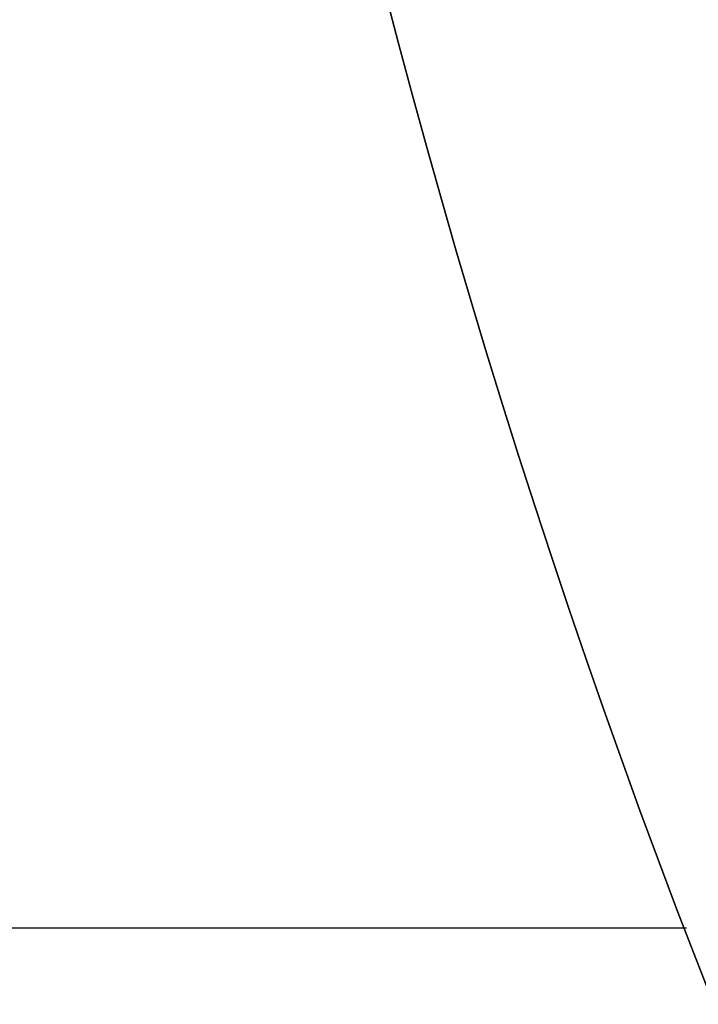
# Model space of a CAD drawing. Header units: millimetres. Extents: x -159 to -7, y -159 to -7.
# Tile 10 of 52: x -142.229 to -141.977, y -140.135 to -139.769. Entities that reach past the tile are written whole.
import ezdxf

# ---------------------------------------------------------------- set-up
doc = ezdxf.new("R2010")
doc.units = ezdxf.units.MM
doc.layers.add('Layer 01', color=18, linetype='Continuous', true_color=0x000000)

msp = doc.modelspace()

# ---------------------------------------------------------------- linework, layer by layer
at = {"layer": 'Layer 01'}
msp.add_line((-153.6066, -140.1066, 12), (-141.98093, -140.1066, 12), dxfattribs=at)
for centre, radius in [((-138.94544, -138.94544, 40), 4.3), ((-138.94544, -138.94544, 50.1), 4.3), ((-138.94544, -138.94544, 46.35), 4.3), ((-138.94544, -138.94544, 6.9), 3.25), ((-138.94544, -138.94544, 8.5), 3.25)]:
    msp.add_circle(centre, radius, dxfattribs=at)
at = {"layer": 'Layer 01', "extrusion": (0, 0, -1)}
msp.add_circle((138.94544, -138.94544, -12), 3.25, dxfattribs=at)

doc.saveas('drawing.dxf')
